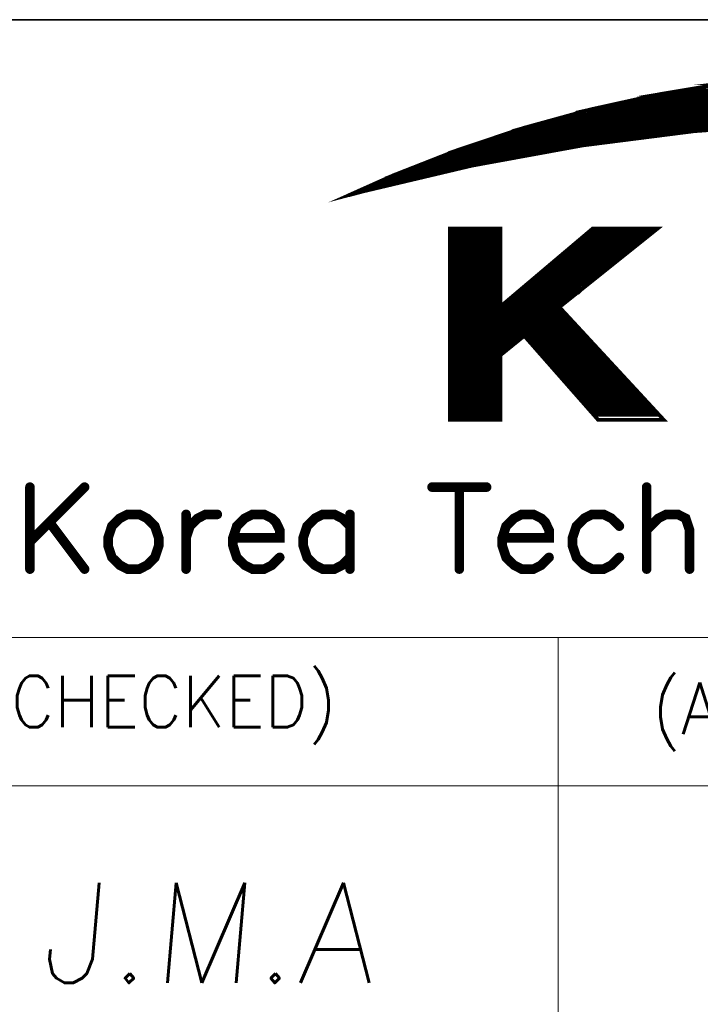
# Model space of a CAD drawing. Header units: millimetres. Extents: x 4497 to 11741, y 5958 to 12619.
# Tile 95 of 256: x 6614 to 6629, y 6507 to 6529. Entities that reach past the tile are written whole.
import ezdxf
from ezdxf.enums import TextEntityAlignment as Align

# ---------------------------------------------------------------- set-up
doc = ezdxf.new("R2010")
doc.units = ezdxf.units.MM
doc.header["$LTSCALE"] = 0.8
doc.layers.get('0').update_dxf_attribs({"linetype": 'CONTINUOUS', "lineweight": 0})
doc.layers.add('2', color=3, linetype='CONTINUOUS', lineweight=0)
doc.styles.get("Standard").update_dxf_attribs({"font": 'romans.shx', "width": 0.8, "oblique": 5, "bigfont": 'whgtxt.shx'})

# ---------------------------------------------------------------- blocks, each defined once
blk = doc.blocks.new('SMOOTH_0$0254')
at = {"const_width": 0.0127}
blk.add_lwpolyline([(-0.00635, 0, 1), (0.00635, 0, 1)], format="xyb", close=True, dxfattribs=at)
blk = doc.blocks.new('SMOOTH_0$064516')
at = {"const_width": 0.0323}
blk.add_lwpolyline([(-0.0161, 0, 1), (0.0161, 0, 1)], format="xyb", close=True, dxfattribs=at)
blk = doc.blocks.new('logo')
at = {"color": 7}
for points, const_width in [([(-3495.641, 5338.044), (-3491.64, 5339.83), (-3485.861, 5342.097), (-3479.97, 5344.064), (-3473.985, 5345.713), (-3467.914, 5347.052), (-3461.791, 5348.074)], 0.338), ([(-3454.81, 5344.51), (-3464.814, 5343.755), (-3474.775, 5342.484), (-3484.65, 5340.681), (-3494.422, 5338.371), (-3495.641, 5338.044)], 0.338), ([(-3470.624, 5346.391), (-3420.251, 5346.391)], 0.338), ([(-3421.603, 5346.729), (-3469.272, 5346.729)], 0.338), ([(-3474.343, 5345.546), (-3416.87, 5345.546)], 0.338), ([(-3418.222, 5345.884), (-3472.483, 5345.884)], 0.338), ([(-3476.202, 5344.954), (-3414.588, 5344.954)], 0.338), ([(-3475.526, 5345.207), (-3415.518, 5345.207)], 0.338), ([(-3478.738, 5344.278), (-3459.298, 5344.278)], 0.338), ([(-3467.75, 5343.602), (-3467.328, 5343.602)], 0.338), ([(-3483.555, 5342.756), (-3473.836, 5342.756)], 0.338), ([(-3482.71, 5343.01), (-3471.976, 5343.01)], 0.338), ([(-3482.034, 5343.264), (-3469.948, 5343.264)], 0.338), ([(-3481.273, 5343.517), (-3467.75, 5343.517)], 0.338), ([(-3473.92, 5342.841), (-3473.159, 5342.841)], 0.338), ([(-3472.061, 5343.095), (-3471.131, 5343.095)], 0.338), ([(-3469.863, 5343.348), (-3469.271, 5343.348)], 0.338), ([(-3486.006, 5341.911), (-3478.738, 5341.911)], 0.338), ([(-3484.823, 5342.249), (-3476.625, 5342.249)], 0.338), ([(-3487.866, 5341.151), (-3483.048, 5341.151)], 0.338), ([(-3487.189, 5341.404), (-3481.611, 5341.404)], 0.338), ([(-3486.682, 5341.658), (-3480.09, 5341.658)], 0.338), ([(-3484.4, 5340.982), (-3483.809, 5340.982)], 0.338), ([(-3483.133, 5341.235), (-3482.541, 5341.235)], 0.338), ([(-3481.611, 5341.489), (-3481.104, 5341.489)], 0.338), ([(-3480.005, 5341.742), (-3479.752, 5341.742)], 0.338), ([(-3492.683, 5338.869), (-3489.049, 5340.559)], 0.338), ([(-3489.387, 5340.474), (-3491.584, 5339.545)], 0.338), ([(-3491.415, 5339.207), (-3488.626, 5340.559)], 0.338), ([(-3490.401, 5339.46), (-3488.204, 5340.559)], 0.338), ([(-3489.133, 5340.052), (-3488.035, 5340.052)], 0.338), ([(-3488.626, 5340.221), (-3487.02, 5340.221)], 0.338), ([(-3488.457, 5340.897), (-3484.485, 5340.897)], 0.338), ([(-3488.373, 5340.474), (-3486.091, 5340.474)], 0.338), ([(-3493.613, 5338.7), (-3491.584, 5339.629)], 0.338), ([(-3486.344, 5335.065), (-3486.344, 5318.162)], 0.338), ([(-3486.091, 5318.077), (-3486.091, 5334.981)], 0.338), ([(-3485.837, 5318.077), (-3485.837, 5334.981)], 0.338), ([(-3485.584, 5318.077), (-3485.584, 5334.981)], 0.338), ([(-3485.33, 5318.077), (-3485.33, 5334.981)], 0.338), ([(-3485.076, 5318.077), (-3485.076, 5334.981)], 0.338), ([(-3484.823, 5318.077), (-3484.823, 5334.981)], 0.338), ([(-3484.569, 5317.993), (-3484.569, 5334.896)], 0.338), ([(-3484.316, 5317.993), (-3484.316, 5334.896)], 0.338), ([(-3484.062, 5318.077), (-3484.062, 5334.981)], 0.338), ([(-3483.893, 5335.065), (-3483.893, 5317.993)], 0.338), ([(-3483.724, 5318.077), (-3483.724, 5334.981)], 0.338), ([(-3483.471, 5318.077), (-3483.471, 5334.981)], 0.338), ([(-3483.217, 5318.077), (-3483.217, 5334.981)], 0.338), ([(-3482.963, 5318.077), (-3482.963, 5334.981)], 0.338), ([(-3482.71, 5318.077), (-3482.71, 5334.981)], 0.338), ([(-3482.456, 5318.077), (-3482.456, 5334.981)], 0.338), ([(-3482.203, 5317.993), (-3482.203, 5334.896)], 0.338), ([(-3475.103, 5333.967), (-3469.61, 5333.967)], 0.338), ([(-3474.681, 5334.22), (-3469.187, 5334.22)], 0.338), ([(-3474.427, 5334.474), (-3468.933, 5334.474)], 0.338), ([(-3474.174, 5334.727), (-3468.494, 5334.727)], 0.338), ([(-3475.948, 5333.206), (-3470.455, 5333.206)], 0.338), ([(-3475.61, 5333.459), (-3470.201, 5333.459)], 0.338), ([(-3475.357, 5333.713), (-3469.863, 5333.713)], 0.338), ([(-3477.216, 5332.192), (-3471.723, 5332.192)], 0.338), ([(-3476.878, 5332.445), (-3471.469, 5332.445)], 0.338), ([(-3476.54, 5332.699), (-3471.215, 5332.699)], 0.338), ([(-3476.287, 5332.952), (-3470.793, 5332.952)], 0.338), ([(-3478.061, 5331.431), (-3472.737, 5331.431)], 0.338), ([(-3477.723, 5331.685), (-3472.399, 5331.685)], 0.338), ([(-3477.47, 5331.938), (-3472.145, 5331.938)], 0.338), ([(-3479.245, 5330.417), (-3474.005, 5330.417)], 0.338), ([(-3478.991, 5330.67), (-3473.666, 5330.67)], 0.338), ([(-3478.653, 5330.924), (-3473.413, 5330.924)], 0.338), ([(-3478.399, 5331.177), (-3473.075, 5331.177)], 0.338), ([(-3480.174, 5329.656), (-3474.934, 5329.656), (-3474.934, 5329.572), (-3474.85, 5329.656)], 0.338), ([(-3479.836, 5329.91), (-3474.681, 5329.91)], 0.338), ([(-3479.498, 5330.163), (-3474.343, 5330.163)], 0.338), ([(-3481.442, 5328.642), (-3476.202, 5328.642)], 0.338), ([(-3481.104, 5328.895), (-3475.948, 5328.895)], 0.338), ([(-3480.766, 5329.149), (-3475.61, 5329.149)], 0.338), ([(-3480.428, 5329.403), (-3475.272, 5329.403)], 0.338), ([(-3482.203, 5327.797), (-3476.709, 5327.797)], 0.338), ([(-3481.696, 5328.388), (-3476.54, 5328.388)], 0.338), ([(-3482.372, 5327.374), (-3476.287, 5327.374)], 0.338), ([(-3482.372, 5327.036), (-3476.117, 5327.036)], 0.338), ([(-3482.287, 5326.867), (-3475.864, 5326.867)], 0.338), ([(-3482.203, 5327.543), (-3476.456, 5327.543)], 0.338), ([(-3482.203, 5327.205), (-3476.117, 5327.205)], 0.338), ([(-3475.441, 5326.36), (-3482.372, 5326.36)], 0.338), ([(-3482.372, 5326.191), (-3475.272, 5326.191)], 0.338), ([(-3482.287, 5326.529), (-3475.526, 5326.529)], 0.338), ([(-3482.456, 5325.261), (-3480.428, 5325.261)], 0.338), ([(-3482.287, 5325.937), (-3475.019, 5325.937)], 0.338), ([(-3482.287, 5325.092), (-3480.681, 5325.092)], 0.338), ([(-3482.203, 5325.684), (-3474.765, 5325.684)], 0.338), ([(-3479.667, 5325.261), (-3474.427, 5325.261)], 0.338), ([(-3482.372, 5324.247), (-3481.527, 5324.247)], 0.338), ([(-3482.287, 5324.923), (-3480.851, 5324.923)], 0.338), ([(-3482.287, 5324.5), (-3481.273, 5324.5)], 0.338), ([(-3482.203, 5324.754), (-3481.02, 5324.754)], 0.338), ([(-3479.498, 5325.008), (-3474.174, 5325.008)], 0.338), ([(-3479.16, 5324.754), (-3473.92, 5324.754)], 0.338), ([(-3478.991, 5324.5), (-3473.666, 5324.5)], 0.338), ([(-3478.738, 5324.247), (-3473.497, 5324.247)], 0.338), ([(-3482.372, 5324.078), (-3481.865, 5324.078)], 0.338), ([(-3478.569, 5323.993), (-3473.244, 5323.993)], 0.338), ([(-3478.399, 5323.74), (-3472.99, 5323.74)], 0.338), ([(-3478.146, 5323.486), (-3472.737, 5323.486)], 0.338), ([(-3477.892, 5323.233), (-3472.483, 5323.233)], 0.338), ([(-3477.723, 5322.979), (-3472.314, 5322.979)], 0.338), ([(-3477.47, 5322.726), (-3472.061, 5322.726)], 0.338), ([(-3477.216, 5322.472), (-3471.807, 5322.472)], 0.338), ([(-3476.963, 5322.218), (-3471.638, 5322.218)], 0.338), ([(-3476.794, 5321.965), (-3471.384, 5321.965)], 0.338), ([(-3476.54, 5321.711), (-3471.131, 5321.711)], 0.338), ([(-3476.371, 5321.458), (-3470.877, 5321.458)], 0.338), ([(-3476.117, 5321.204), (-3470.624, 5321.204)], 0.338), ([(-3475.864, 5320.951), (-3470.37, 5320.951)], 0.338), ([(-3475.695, 5320.697), (-3470.201, 5320.697)], 0.338), ([(-3475.441, 5320.444), (-3469.948, 5320.444)], 0.338), ([(-3475.188, 5320.19), (-3469.694, 5320.19)], 0.338), ([(-3475.019, 5319.936), (-3469.525, 5319.936)], 0.338), ([(-3474.85, 5319.683), (-3469.271, 5319.683)], 0.338), ([(-3474.596, 5319.429), (-3469.018, 5319.429)], 0.338), ([(-3474.258, 5319.176), (-3468.764, 5319.176)], 0.338), ([(-3474.089, 5318.922), (-3468.511, 5318.922)], 0.338), ([(-3473.92, 5318.669), (-3468.257, 5318.669)], 0.338), ([(-3473.666, 5318.415), (-3468.004, 5318.415)], 0.338), ([(-3519.273, 5311.965), (-3524.159, 5307.079)], 0.859), ([(-3524.159, 5311.965), (-3524.159, 5304.641)], 0.859), ([(-3488.222, 5311.965), (-3483.345, 5311.965)], 0.859), ([(-3485.783, 5311.965), (-3485.783, 5304.641)], 0.859), ([(-3469.038, 5311.965), (-3469.038, 5304.641)], 0.859), ([(-3515.434, 5309.527), (-3516.13, 5309.175), (-3516.834, 5308.479), (-3517.178, 5307.431), (-3517.178, 5306.736), (-3516.834, 5305.688), (-3516.13, 5304.993), (-3515.434, 5304.641), (-3514.387, 5304.641), (-3513.691, 5304.993), (-3512.996, 5305.688), (-3512.644, 5306.736), (-3512.644, 5307.431), (-3512.996, 5308.479), (-3513.691, 5309.175), (-3514.387, 5309.527), (-3515.434, 5309.527)], 0.859), ([(-3510.205, 5307.431), (-3509.853, 5308.479), (-3509.157, 5309.175), (-3508.462, 5309.527), (-3507.414, 5309.527)], 0.859), ([(-3510.205, 5309.527), (-3510.205, 5304.641)], 0.859), ([(-3506.014, 5307.431), (-3501.833, 5307.431), (-3501.833, 5308.127), (-3502.176, 5308.823), (-3502.528, 5309.175), (-3503.224, 5309.527), (-3504.271, 5309.527), (-3504.967, 5309.175), (-3505.671, 5308.479), (-3506.014, 5307.431), (-3506.014, 5306.736), (-3505.671, 5305.688), (-3504.967, 5304.993), (-3504.271, 5304.641), (-3503.224, 5304.641), (-3502.528, 5304.993), (-3501.833, 5305.688)], 0.859), ([(-3495.555, 5308.479), (-3496.251, 5309.175), (-3496.946, 5309.527), (-3497.994, 5309.527), (-3498.69, 5309.175), (-3499.385, 5308.479), (-3499.737, 5307.431), (-3499.737, 5306.736), (-3499.385, 5305.688), (-3498.69, 5304.993), (-3497.994, 5304.641), (-3496.946, 5304.641), (-3496.251, 5304.993), (-3495.555, 5305.688)], 0.859), ([(-3495.555, 5309.527), (-3495.555, 5304.641)], 0.859), ([(-3481.945, 5307.431), (-3477.763, 5307.431), (-3477.763, 5308.127), (-3478.106, 5308.823), (-3478.459, 5309.175), (-3479.154, 5309.527), (-3480.202, 5309.527), (-3480.897, 5309.175), (-3481.601, 5308.479), (-3481.945, 5307.431), (-3481.945, 5306.736), (-3481.601, 5305.688), (-3480.897, 5304.993), (-3480.202, 5304.641), (-3479.154, 5304.641), (-3478.459, 5304.993), (-3477.763, 5305.688)], 0.859), ([(-3471.477, 5308.479), (-3472.181, 5309.175), (-3472.877, 5309.527), (-3473.925, 5309.527), (-3474.62, 5309.175), (-3475.316, 5308.479), (-3475.668, 5307.431), (-3475.668, 5306.736), (-3475.316, 5305.688), (-3474.62, 5304.993), (-3473.925, 5304.641), (-3472.877, 5304.641), (-3472.181, 5304.993), (-3471.477, 5305.688)], 0.859), ([(-3469.038, 5308.127), (-3467.991, 5309.175), (-3467.295, 5309.527), (-3466.248, 5309.527), (-3465.552, 5309.175), (-3465.2, 5308.127), (-3465.2, 5304.641)], 0.859), ([(-3522.416, 5308.823), (-3519.273, 5304.641)], 0.859)]:
    blk.add_lwpolyline(points, dxfattribs=dict(at, const_width=const_width))
at = {"color": 7, "const_width": 0.338}
for points in [[(-3465.91, 5347.379), (-3461.851, 5348.057), (-3429.228, 5348.057), (-3424.695, 5347.379)], [(-3461.782, 5348.065), (-3459.73, 5348.297), (-3430.835, 5348.297), (-3429.285, 5348.065)], [(-3467.914, 5347.044), (-3465.91, 5347.379), (-3424.695, 5347.379), (-3423.06, 5347.044)], [(-3472.036, 5346.133), (-3467.922, 5347.044), (-3423.06, 5347.044), (-3418.615, 5346.133)], [(-3477.436, 5344.751), (-3473.976, 5345.704), (-3416.958, 5345.704), (-3413.297, 5344.751)], [(-3473.976, 5345.704), (-3472.036, 5346.133), (-3418.607, 5346.133), (-3416.958, 5345.704)], [(-3479.961, 5344.055), (-3478.278, 5344.519), (-3454.81, 5344.519), (-3460.948, 5344.055)], [(-3478.278, 5344.519), (-3477.436, 5344.751), (-3444.78, 5344.751), (-3454.81, 5344.519)], [(-3484.645, 5342.492), (-3480.843, 5343.763), (-3464.822, 5343.763), (-3474.775, 5342.493)], [(-3480.843, 5343.763), (-3480.817, 5343.772), (-3464.814, 5343.772), (-3464.822, 5343.763)], [(-3480.818, 5343.772), (-3479.97, 5344.055), (-3460.949, 5344.055), (-3464.7, 5343.772)], [(-3464.814, 5343.763), (-3464.814, 5343.772), (-3464.7, 5343.772), (-3464.814, 5343.763)], [(-3489.423, 5340.689), (-3485.861, 5342.089), (-3476.985, 5342.089), (-3484.65, 5340.689)], [(-3485.852, 5342.089), (-3484.645, 5342.492), (-3474.775, 5342.492), (-3476.985, 5342.089)], [(-3491.631, 5339.822), (-3489.423, 5340.689), (-3484.658, 5340.689), (-3488.321, 5339.822)], [(-3494.873, 5338.379), (-3491.631, 5339.822), (-3488.321, 5339.822), (-3494.413, 5338.379)], [(-3495.53, 5338.087), (-3494.422, 5338.379), (-3494.873, 5338.379), (-3495.53, 5338.087)], [(-3486.616, 5328.092), (-3486.616, 5335.065), (-3482.108, 5335.065), (-3482.108, 5328.092)], [(-3482.108, 5328.092), (-3473.856, 5335.065), (-3468.051, 5335.065), (-3476.771, 5328.092)], [(-3486.616, 5328.04), (-3486.616, 5328.092), (-3476.771, 5328.092), (-3476.836, 5328.04)], [(-3486.616, 5325.473), (-3486.616, 5328.04), (-3476.836, 5328.04), (-3474.458, 5325.473)], [(-3486.616, 5323.747), (-3486.616, 5325.473), (-3479.978, 5325.473), (-3482.108, 5323.747)], [(-3473.375, 5317.968), (-3479.978, 5325.473), (-3474.458, 5325.473), (-3467.51, 5317.968)], [(-3486.616, 5317.968), (-3486.616, 5323.747), (-3482.108, 5323.747), (-3482.108, 5317.968)]]:
    blk.add_lwpolyline(points, close=True, dxfattribs=at)
at = {"color": 7, "xscale": 13.31, "yscale": 13.31, "zscale": 13.31}
for name, p in [('SMOOTH_0$0254', (-3465.91, 5347.379)), ('SMOOTH_0$0254', (-3465.91, 5347.379)), ('SMOOTH_0$0254', (-3470.624, 5346.391)), ('SMOOTH_0$0254', (-3469.272, 5346.729)), ('SMOOTH_0$0254', (-3467.922, 5347.044)), ('SMOOTH_0$0254', (-3467.914, 5347.052)), ('SMOOTH_0$0254', (-3467.914, 5347.044)), ('SMOOTH_0$0254', (-3474.343, 5345.546)), ('SMOOTH_0$0254', (-3473.985, 5345.713)), ('SMOOTH_0$0254', (-3473.976, 5345.704)), ('SMOOTH_0$0254', (-3473.976, 5345.704)), ('SMOOTH_0$0254', (-3472.483, 5345.884)), ('SMOOTH_0$0254', (-3472.036, 5346.133)), ('SMOOTH_0$0254', (-3472.036, 5346.133)), ('SMOOTH_0$0254', (-3478.278, 5344.519)), ('SMOOTH_0$0254', (-3478.278, 5344.519)), ('SMOOTH_0$0254', (-3477.436, 5344.751)), ('SMOOTH_0$0254', (-3477.436, 5344.751)), ('SMOOTH_0$0254', (-3476.202, 5344.954)), ('SMOOTH_0$0254', (-3475.526, 5345.207)), ('SMOOTH_0$0254', (-3480.843, 5343.763)), ('SMOOTH_0$0254', (-3480.843, 5343.763)), ('SMOOTH_0$0254', (-3480.818, 5343.772)), ('SMOOTH_0$0254', (-3480.817, 5343.772)), ('SMOOTH_0$0254', (-3479.97, 5344.064)), ('SMOOTH_0$0254', (-3479.97, 5344.055)), ('SMOOTH_0$0254', (-3479.961, 5344.055)), ('SMOOTH_0$0254', (-3478.738, 5344.278)), ('SMOOTH_0$0254', (-3467.75, 5343.602)), ('SMOOTH_0$0254', (-3467.328, 5343.602)), ('SMOOTH_0$0254', (-3464.822, 5343.763)), ('SMOOTH_0$0254', (-3464.822, 5343.763)), ('SMOOTH_0$0254', (-3464.814, 5343.772)), ('SMOOTH_0$0254', (-3464.814, 5343.772)), ('SMOOTH_0$0254', (-3464.814, 5343.763)), ('SMOOTH_0$0254', (-3464.814, 5343.763)), ('SMOOTH_0$0254', (-3464.814, 5343.755)), ('SMOOTH_0$0254', (-3464.7, 5343.772)), ('SMOOTH_0$0254', (-3464.7, 5343.772)), ('SMOOTH_0$0254', (-3483.555, 5342.756)), ('SMOOTH_0$0254', (-3482.71, 5343.01)), ('SMOOTH_0$0254', (-3482.034, 5343.264)), ('SMOOTH_0$0254', (-3481.273, 5343.517)), ('SMOOTH_0$0254', (-3473.92, 5342.841)), ('SMOOTH_0$0254', (-3473.836, 5342.756)), ('SMOOTH_0$0254', (-3473.159, 5342.841)), ('SMOOTH_0$0254', (-3472.061, 5343.095)), ('SMOOTH_0$0254', (-3471.976, 5343.01)), ('SMOOTH_0$0254', (-3471.131, 5343.095)), ('SMOOTH_0$0254', (-3469.948, 5343.264)), ('SMOOTH_0$0254', (-3469.863, 5343.348)), ('SMOOTH_0$0254', (-3469.271, 5343.348)), ('SMOOTH_0$0254', (-3467.75, 5343.517)), ('SMOOTH_0$0254', (-3486.006, 5341.911)), ('SMOOTH_0$0254', (-3485.861, 5342.097)), ('SMOOTH_0$0254', (-3485.861, 5342.089)), ('SMOOTH_0$0254', (-3485.852, 5342.089)), ('SMOOTH_0$0254', (-3484.823, 5342.249)), ('SMOOTH_0$0254', (-3484.645, 5342.492)), ('SMOOTH_0$0254', (-3484.645, 5342.492)), ('SMOOTH_0$0254', (-3478.738, 5341.911)), ('SMOOTH_0$0254', (-3476.985, 5342.089)), ('SMOOTH_0$0254', (-3476.985, 5342.089)), ('SMOOTH_0$0254', (-3476.625, 5342.249)), ('SMOOTH_0$0254', (-3474.775, 5342.493)), ('SMOOTH_0$0254', (-3474.775, 5342.492)), ('SMOOTH_0$0254', (-3474.775, 5342.484)), ('SMOOTH_0$0254', (-3487.866, 5341.151)), ('SMOOTH_0$0254', (-3487.189, 5341.404)), ('SMOOTH_0$0254', (-3486.682, 5341.658)), ('SMOOTH_0$0254', (-3484.4, 5340.982)), ('SMOOTH_0$0254', (-3483.809, 5340.982)), ('SMOOTH_0$0254', (-3483.133, 5341.235)), ('SMOOTH_0$0254', (-3483.048, 5341.151)), ('SMOOTH_0$0254', (-3482.541, 5341.235)), ('SMOOTH_0$0254', (-3481.611, 5341.489)), ('SMOOTH_0$0254', (-3481.611, 5341.404)), ('SMOOTH_0$0254', (-3481.104, 5341.489)), ('SMOOTH_0$0254', (-3480.09, 5341.658)), ('SMOOTH_0$0254', (-3480.005, 5341.742)), ('SMOOTH_0$0254', (-3479.752, 5341.742)), ('SMOOTH_0$0254', (-3489.423, 5340.689)), ('SMOOTH_0$0254', (-3489.423, 5340.689)), ('SMOOTH_0$0254', (-3489.387, 5340.474)), ('SMOOTH_0$0254', (-3489.133, 5340.052)), ('SMOOTH_0$0254', (-3489.049, 5340.559)), ('SMOOTH_0$0254', (-3488.626, 5340.559)), ('SMOOTH_0$0254', (-3488.626, 5340.221)), ('SMOOTH_0$0254', (-3488.457, 5340.897)), ('SMOOTH_0$0254', (-3488.373, 5340.474)), ('SMOOTH_0$0254', (-3488.204, 5340.559)), ('SMOOTH_0$0254', (-3488.035, 5340.052)), ('SMOOTH_0$0254', (-3487.02, 5340.221)), ('SMOOTH_0$0254', (-3486.091, 5340.474)), ('SMOOTH_0$0254', (-3484.658, 5340.689)), ('SMOOTH_0$0254', (-3484.65, 5340.689)), ('SMOOTH_0$0254', (-3484.65, 5340.681)), ('SMOOTH_0$0254', (-3484.485, 5340.897)), ('SMOOTH_0$0254', (-3491.64, 5339.83)), ('SMOOTH_0$0254', (-3491.631, 5339.822)), ('SMOOTH_0$0254', (-3491.631, 5339.822)), ('SMOOTH_0$0254', (-3491.584, 5339.629)), ('SMOOTH_0$0254', (-3491.584, 5339.545)), ('SMOOTH_0$0254', (-3491.415, 5339.207)), ('SMOOTH_0$0254', (-3490.401, 5339.46)), ('SMOOTH_0$0254', (-3488.321, 5339.822)), ('SMOOTH_0$0254', (-3488.321, 5339.822)), ('SMOOTH_0$0254', (-3494.873, 5338.379)), ('SMOOTH_0$0254', (-3494.873, 5338.379)), ('SMOOTH_0$0254', (-3494.422, 5338.379)), ('SMOOTH_0$0254', (-3494.422, 5338.371)), ('SMOOTH_0$0254', (-3494.413, 5338.379)), ('SMOOTH_0$0254', (-3493.613, 5338.7)), ('SMOOTH_0$0254', (-3492.683, 5338.869)), ('SMOOTH_0$0254', (-3495.641, 5338.044)), ('SMOOTH_0$0254', (-3495.641, 5338.044)), ('SMOOTH_0$0254', (-3495.53, 5338.087)), ('SMOOTH_0$0254', (-3495.53, 5338.087)), ('SMOOTH_0$0254', (-3486.616, 5335.065)), ('SMOOTH_0$0254', (-3486.344, 5335.065)), ('SMOOTH_0$0254', (-3486.091, 5334.981)), ('SMOOTH_0$0254', (-3485.837, 5334.981)), ('SMOOTH_0$0254', (-3485.584, 5334.981)), ('SMOOTH_0$0254', (-3485.33, 5334.981)), ('SMOOTH_0$0254', (-3485.076, 5334.981)), ('SMOOTH_0$0254', (-3484.823, 5334.981)), ('SMOOTH_0$0254', (-3484.569, 5334.896)), ('SMOOTH_0$0254', (-3484.316, 5334.896)), ('SMOOTH_0$0254', (-3484.062, 5334.981)), ('SMOOTH_0$0254', (-3483.893, 5335.065)), ('SMOOTH_0$0254', (-3483.724, 5334.981)), ('SMOOTH_0$0254', (-3483.471, 5334.981)), ('SMOOTH_0$0254', (-3483.217, 5334.981)), ('SMOOTH_0$0254', (-3482.963, 5334.981)), ('SMOOTH_0$0254', (-3482.71, 5334.981)), ('SMOOTH_0$0254', (-3482.456, 5334.981)), ('SMOOTH_0$0254', (-3482.203, 5334.896)), ('SMOOTH_0$0254', (-3482.108, 5335.065)), ('SMOOTH_0$0254', (-3473.856, 5335.065)), ('SMOOTH_0$0254', (-3468.051, 5335.065)), ('SMOOTH_0$0254', (-3475.103, 5333.967)), ('SMOOTH_0$0254', (-3474.681, 5334.22)), ('SMOOTH_0$0254', (-3474.427, 5334.474)), ('SMOOTH_0$0254', (-3474.174, 5334.727)), ('SMOOTH_0$0254', (-3469.61, 5333.967)), ('SMOOTH_0$0254', (-3469.187, 5334.22)), ('SMOOTH_0$0254', (-3468.933, 5334.474)), ('SMOOTH_0$0254', (-3468.494, 5334.727)), ('SMOOTH_0$0254', (-3475.948, 5333.206)), ('SMOOTH_0$0254', (-3475.61, 5333.459)), ('SMOOTH_0$0254', (-3475.357, 5333.713)), ('SMOOTH_0$0254', (-3470.455, 5333.206)), ('SMOOTH_0$0254', (-3470.201, 5333.459)), ('SMOOTH_0$0254', (-3469.863, 5333.713)), ('SMOOTH_0$0254', (-3477.216, 5332.192)), ('SMOOTH_0$0254', (-3476.878, 5332.445)), ('SMOOTH_0$0254', (-3476.54, 5332.699)), ('SMOOTH_0$0254', (-3476.287, 5332.952)), ('SMOOTH_0$0254', (-3471.723, 5332.192)), ('SMOOTH_0$0254', (-3471.469, 5332.445)), ('SMOOTH_0$0254', (-3471.215, 5332.699)), ('SMOOTH_0$0254', (-3470.793, 5332.952)), ('SMOOTH_0$0254', (-3478.061, 5331.431)), ('SMOOTH_0$0254', (-3477.723, 5331.685)), ('SMOOTH_0$0254', (-3477.47, 5331.938)), ('SMOOTH_0$0254', (-3472.737, 5331.431)), ('SMOOTH_0$0254', (-3472.399, 5331.685)), ('SMOOTH_0$0254', (-3472.145, 5331.938)), ('SMOOTH_0$0254', (-3479.245, 5330.417)), ('SMOOTH_0$0254', (-3478.991, 5330.67)), ('SMOOTH_0$0254', (-3478.653, 5330.924)), ('SMOOTH_0$0254', (-3478.399, 5331.177)), ('SMOOTH_0$0254', (-3474.005, 5330.417)), ('SMOOTH_0$0254', (-3473.666, 5330.67)), ('SMOOTH_0$0254', (-3473.413, 5330.924)), ('SMOOTH_0$0254', (-3473.075, 5331.177)), ('SMOOTH_0$0254', (-3480.174, 5329.656)), ('SMOOTH_0$0254', (-3479.836, 5329.91)), ('SMOOTH_0$0254', (-3479.498, 5330.163)), ('SMOOTH_0$0254', (-3474.934, 5329.656)), ('SMOOTH_0$0254', (-3474.934, 5329.572)), ('SMOOTH_0$0254', (-3474.85, 5329.656)), ('SMOOTH_0$0254', (-3474.681, 5329.91)), ('SMOOTH_0$0254', (-3474.343, 5330.163)), ('SMOOTH_0$0254', (-3481.442, 5328.642)), ('SMOOTH_0$0254', (-3481.104, 5328.895)), ('SMOOTH_0$0254', (-3480.766, 5329.149)), ('SMOOTH_0$0254', (-3480.428, 5329.403)), ('SMOOTH_0$0254', (-3476.202, 5328.642)), ('SMOOTH_0$0254', (-3475.948, 5328.895)), ('SMOOTH_0$0254', (-3475.61, 5329.149)), ('SMOOTH_0$0254', (-3475.272, 5329.403)), ('SMOOTH_0$0254', (-3486.616, 5328.092)), ('SMOOTH_0$0254', (-3486.616, 5328.092)), ('SMOOTH_0$0254', (-3486.616, 5328.04)), ('SMOOTH_0$0254', (-3486.616, 5328.04)), ('SMOOTH_0$0254', (-3482.203, 5327.797)), ('SMOOTH_0$0254', (-3482.108, 5328.092)), ('SMOOTH_0$0254', (-3482.108, 5328.092)), ('SMOOTH_0$0254', (-3481.696, 5328.388)), ('SMOOTH_0$0254', (-3476.836, 5328.04)), ('SMOOTH_0$0254', (-3476.836, 5328.04)), ('SMOOTH_0$0254', (-3476.771, 5328.092)), ('SMOOTH_0$0254', (-3476.771, 5328.092)), ('SMOOTH_0$0254', (-3476.709, 5327.797)), ('SMOOTH_0$0254', (-3476.54, 5328.388)), ('SMOOTH_0$0254', (-3482.372, 5327.374)), ('SMOOTH_0$0254', (-3482.372, 5327.036)), ('SMOOTH_0$0254', (-3482.287, 5326.867)), ('SMOOTH_0$0254', (-3482.203, 5327.543)), ('SMOOTH_0$0254', (-3482.203, 5327.205)), ('SMOOTH_0$0254', (-3476.456, 5327.543)), ('SMOOTH_0$0254', (-3476.287, 5327.374)), ('SMOOTH_0$0254', (-3476.117, 5327.205)), ('SMOOTH_0$0254', (-3476.117, 5327.036)), ('SMOOTH_0$0254', (-3475.864, 5326.867)), ('SMOOTH_0$0254', (-3482.372, 5326.36)), ('SMOOTH_0$0254', (-3482.372, 5326.191)), ('SMOOTH_0$0254', (-3482.287, 5326.529)), ('SMOOTH_0$0254', (-3475.526, 5326.529)), ('SMOOTH_0$0254', (-3475.441, 5326.36)), ('SMOOTH_0$0254', (-3475.272, 5326.191)), ('SMOOTH_0$0254', (-3486.616, 5325.473)), ('SMOOTH_0$0254', (-3486.616, 5325.473)), ('SMOOTH_0$0254', (-3482.456, 5325.261)), ('SMOOTH_0$0254', (-3482.287, 5325.937)), ('SMOOTH_0$0254', (-3482.287, 5325.092)), ('SMOOTH_0$0254', (-3482.203, 5325.684)), ('SMOOTH_0$0254', (-3480.681, 5325.092)), ('SMOOTH_0$0254', (-3480.428, 5325.261)), ('SMOOTH_0$0254', (-3479.978, 5325.473)), ('SMOOTH_0$0254', (-3479.978, 5325.473)), ('SMOOTH_0$0254', (-3479.667, 5325.261)), ('SMOOTH_0$0254', (-3475.019, 5325.937)), ('SMOOTH_0$0254', (-3474.765, 5325.684)), ('SMOOTH_0$0254', (-3474.458, 5325.473)), ('SMOOTH_0$0254', (-3474.458, 5325.473)), ('SMOOTH_0$0254', (-3474.427, 5325.261)), ('SMOOTH_0$0254', (-3482.372, 5324.247)), ('SMOOTH_0$0254', (-3482.287, 5324.923)), ('SMOOTH_0$0254', (-3482.287, 5324.5)), ('SMOOTH_0$0254', (-3482.203, 5324.754)), ('SMOOTH_0$0254', (-3481.527, 5324.247)), ('SMOOTH_0$0254', (-3481.273, 5324.5)), ('SMOOTH_0$0254', (-3481.02, 5324.754)), ('SMOOTH_0$0254', (-3480.851, 5324.923)), ('SMOOTH_0$0254', (-3479.498, 5325.008)), ('SMOOTH_0$0254', (-3479.16, 5324.754)), ('SMOOTH_0$0254', (-3478.991, 5324.5)), ('SMOOTH_0$0254', (-3478.738, 5324.247)), ('SMOOTH_0$0254', (-3474.174, 5325.008)), ('SMOOTH_0$0254', (-3473.92, 5324.754)), ('SMOOTH_0$0254', (-3473.666, 5324.5)), ('SMOOTH_0$0254', (-3473.497, 5324.247)), ('SMOOTH_0$0254', (-3486.616, 5323.747)), ('SMOOTH_0$0254', (-3486.616, 5323.747)), ('SMOOTH_0$0254', (-3482.372, 5324.078)), ('SMOOTH_0$0254', (-3482.108, 5323.747)), ('SMOOTH_0$0254', (-3482.108, 5323.747)), ('SMOOTH_0$0254', (-3481.865, 5324.078)), ('SMOOTH_0$0254', (-3478.569, 5323.993)), ('SMOOTH_0$0254', (-3478.399, 5323.74)), ('SMOOTH_0$0254', (-3478.146, 5323.486)), ('SMOOTH_0$0254', (-3473.244, 5323.993)), ('SMOOTH_0$0254', (-3472.99, 5323.74)), ('SMOOTH_0$0254', (-3472.737, 5323.486)), ('SMOOTH_0$0254', (-3477.892, 5323.233)), ('SMOOTH_0$0254', (-3477.723, 5322.979)), ('SMOOTH_0$0254', (-3477.47, 5322.726)), ('SMOOTH_0$0254', (-3477.216, 5322.472)), ('SMOOTH_0$0254', (-3472.483, 5323.233)), ('SMOOTH_0$0254', (-3472.314, 5322.979)), ('SMOOTH_0$0254', (-3472.061, 5322.726)), ('SMOOTH_0$0254', (-3471.807, 5322.472)), ('SMOOTH_0$0254', (-3476.963, 5322.218)), ('SMOOTH_0$0254', (-3476.794, 5321.965)), ('SMOOTH_0$0254', (-3476.54, 5321.711)), ('SMOOTH_0$0254', (-3471.638, 5322.218)), ('SMOOTH_0$0254', (-3471.384, 5321.965)), ('SMOOTH_0$0254', (-3471.131, 5321.711)), ('SMOOTH_0$0254', (-3476.371, 5321.458)), ('SMOOTH_0$0254', (-3476.117, 5321.204)), ('SMOOTH_0$0254', (-3475.864, 5320.951)), ('SMOOTH_0$0254', (-3475.695, 5320.697)), ('SMOOTH_0$0254', (-3470.877, 5321.458)), ('SMOOTH_0$0254', (-3470.624, 5321.204)), ('SMOOTH_0$0254', (-3470.37, 5320.951)), ('SMOOTH_0$0254', (-3470.201, 5320.697)), ('SMOOTH_0$0254', (-3475.441, 5320.444)), ('SMOOTH_0$0254', (-3475.188, 5320.19)), ('SMOOTH_0$0254', (-3475.019, 5319.936)), ('SMOOTH_0$0254', (-3469.948, 5320.444)), ('SMOOTH_0$0254', (-3469.694, 5320.19)), ('SMOOTH_0$0254', (-3469.525, 5319.936)), ('SMOOTH_0$0254', (-3474.85, 5319.683)), ('SMOOTH_0$0254', (-3474.596, 5319.429)), ('SMOOTH_0$0254', (-3474.258, 5319.176)), ('SMOOTH_0$0254', (-3474.089, 5318.922)), ('SMOOTH_0$0254', (-3469.271, 5319.683)), ('SMOOTH_0$0254', (-3469.018, 5319.429)), ('SMOOTH_0$0254', (-3468.764, 5319.176)), ('SMOOTH_0$0254', (-3468.511, 5318.922)), ('SMOOTH_0$0254', (-3486.344, 5318.162)), ('SMOOTH_0$0254', (-3486.091, 5318.077)), ('SMOOTH_0$0254', (-3485.837, 5318.077)), ('SMOOTH_0$0254', (-3485.584, 5318.077)), ('SMOOTH_0$0254', (-3485.33, 5318.077)), ('SMOOTH_0$0254', (-3485.076, 5318.077)), ('SMOOTH_0$0254', (-3484.823, 5318.077)), ('SMOOTH_0$0254', (-3484.062, 5318.077)), ('SMOOTH_0$0254', (-3483.724, 5318.077)), ('SMOOTH_0$0254', (-3483.471, 5318.077)), ('SMOOTH_0$0254', (-3483.217, 5318.077)), ('SMOOTH_0$0254', (-3482.963, 5318.077)), ('SMOOTH_0$0254', (-3482.71, 5318.077)), ('SMOOTH_0$0254', (-3482.456, 5318.077)), ('SMOOTH_0$0254', (-3473.92, 5318.669)), ('SMOOTH_0$0254', (-3473.666, 5318.415)), ('SMOOTH_0$0254', (-3468.257, 5318.669)), ('SMOOTH_0$0254', (-3468.004, 5318.415)), ('SMOOTH_0$0254', (-3486.616, 5317.968)), ('SMOOTH_0$0254', (-3484.569, 5317.993)), ('SMOOTH_0$0254', (-3484.316, 5317.993)), ('SMOOTH_0$0254', (-3483.893, 5317.993)), ('SMOOTH_0$0254', (-3482.203, 5317.993)), ('SMOOTH_0$0254', (-3482.108, 5317.968)), ('SMOOTH_0$0254', (-3473.375, 5317.968)), ('SMOOTH_0$0254', (-3467.51, 5317.968)), ('SMOOTH_0$064516', (-3524.159, 5311.965)), ('SMOOTH_0$064516', (-3519.273, 5311.965)), ('SMOOTH_0$064516', (-3488.222, 5311.965)), ('SMOOTH_0$064516', (-3485.783, 5311.965)), ('SMOOTH_0$064516', (-3483.345, 5311.965)), ('SMOOTH_0$064516', (-3469.038, 5311.965)), ('SMOOTH_0$064516', (-3516.13, 5309.175)), ('SMOOTH_0$064516', (-3515.434, 5309.527)), ('SMOOTH_0$064516', (-3515.434, 5309.527)), ('SMOOTH_0$064516', (-3514.387, 5309.527)), ('SMOOTH_0$064516', (-3513.691, 5309.175)), ('SMOOTH_0$064516', (-3510.205, 5309.527)), ('SMOOTH_0$064516', (-3509.157, 5309.175)), ('SMOOTH_0$064516', (-3508.462, 5309.527)), ('SMOOTH_0$064516', (-3507.414, 5309.527)), ('SMOOTH_0$064516', (-3504.967, 5309.175)), ('SMOOTH_0$064516', (-3504.271, 5309.527)), ('SMOOTH_0$064516', (-3503.224, 5309.527)), ('SMOOTH_0$064516', (-3502.528, 5309.175)), ('SMOOTH_0$064516', (-3498.69, 5309.175)), ('SMOOTH_0$064516', (-3497.994, 5309.527)), ('SMOOTH_0$064516', (-3496.946, 5309.527)), ('SMOOTH_0$064516', (-3496.251, 5309.175)), ('SMOOTH_0$064516', (-3495.555, 5309.527)), ('SMOOTH_0$064516', (-3480.897, 5309.175)), ('SMOOTH_0$064516', (-3480.202, 5309.527)), ('SMOOTH_0$064516', (-3479.154, 5309.527)), ('SMOOTH_0$064516', (-3478.459, 5309.175)), ('SMOOTH_0$064516', (-3474.62, 5309.175)), ('SMOOTH_0$064516', (-3473.925, 5309.527)), ('SMOOTH_0$064516', (-3472.877, 5309.527)), ('SMOOTH_0$064516', (-3472.181, 5309.175)), ('SMOOTH_0$064516', (-3467.991, 5309.175)), ('SMOOTH_0$064516', (-3467.295, 5309.527)), ('SMOOTH_0$064516', (-3466.248, 5309.527)), ('SMOOTH_0$064516', (-3465.552, 5309.175)), ('SMOOTH_0$064516', (-3522.416, 5308.823)), ('SMOOTH_0$064516', (-3516.834, 5308.479)), ('SMOOTH_0$064516', (-3512.996, 5308.479)), ('SMOOTH_0$064516', (-3509.853, 5308.479)), ('SMOOTH_0$064516', (-3505.671, 5308.479)), ('SMOOTH_0$064516', (-3502.176, 5308.823)), ('SMOOTH_0$064516', (-3501.833, 5308.127)), ('SMOOTH_0$064516', (-3499.385, 5308.479)), ('SMOOTH_0$064516', (-3495.555, 5308.479)), ('SMOOTH_0$064516', (-3481.601, 5308.479)), ('SMOOTH_0$064516', (-3478.106, 5308.823)), ('SMOOTH_0$064516', (-3477.763, 5308.127)), ('SMOOTH_0$064516', (-3475.316, 5308.479)), ('SMOOTH_0$064516', (-3471.477, 5308.479)), ('SMOOTH_0$064516', (-3469.038, 5308.127)), ('SMOOTH_0$064516', (-3465.2, 5308.127)), ('SMOOTH_0$064516', (-3517.178, 5307.431)), ('SMOOTH_0$064516', (-3512.644, 5307.431)), ('SMOOTH_0$064516', (-3510.205, 5307.431)), ('SMOOTH_0$064516', (-3506.014, 5307.431)), ('SMOOTH_0$064516', (-3506.014, 5307.431)), ('SMOOTH_0$064516', (-3501.833, 5307.431)), ('SMOOTH_0$064516', (-3499.737, 5307.431)), ('SMOOTH_0$064516', (-3481.945, 5307.431)), ('SMOOTH_0$064516', (-3481.945, 5307.431)), ('SMOOTH_0$064516', (-3477.763, 5307.431)), ('SMOOTH_0$064516', (-3475.668, 5307.431)), ('SMOOTH_0$064516', (-3524.159, 5307.079)), ('SMOOTH_0$064516', (-3517.178, 5306.736)), ('SMOOTH_0$064516', (-3512.644, 5306.736)), ('SMOOTH_0$064516', (-3506.014, 5306.736)), ('SMOOTH_0$064516', (-3499.737, 5306.736)), ('SMOOTH_0$064516', (-3481.945, 5306.736)), ('SMOOTH_0$064516', (-3475.668, 5306.736)), ('SMOOTH_0$064516', (-3516.834, 5305.688)), ('SMOOTH_0$064516', (-3512.996, 5305.688)), ('SMOOTH_0$064516', (-3505.671, 5305.688)), ('SMOOTH_0$064516', (-3501.833, 5305.688)), ('SMOOTH_0$064516', (-3499.385, 5305.688)), ('SMOOTH_0$064516', (-3495.555, 5305.688)), ('SMOOTH_0$064516', (-3481.601, 5305.688)), ('SMOOTH_0$064516', (-3477.763, 5305.688)), ('SMOOTH_0$064516', (-3475.316, 5305.688)), ('SMOOTH_0$064516', (-3471.477, 5305.688)), ('SMOOTH_0$064516', (-3524.159, 5304.641)), ('SMOOTH_0$064516', (-3519.273, 5304.641)), ('SMOOTH_0$064516', (-3516.13, 5304.993)), ('SMOOTH_0$064516', (-3515.434, 5304.641)), ('SMOOTH_0$064516', (-3514.387, 5304.641)), ('SMOOTH_0$064516', (-3513.691, 5304.993)), ('SMOOTH_0$064516', (-3510.205, 5304.641)), ('SMOOTH_0$064516', (-3504.967, 5304.993)), ('SMOOTH_0$064516', (-3504.271, 5304.641)), ('SMOOTH_0$064516', (-3503.224, 5304.641)), ('SMOOTH_0$064516', (-3502.528, 5304.993)), ('SMOOTH_0$064516', (-3498.69, 5304.993)), ('SMOOTH_0$064516', (-3497.994, 5304.641)), ('SMOOTH_0$064516', (-3496.946, 5304.641)), ('SMOOTH_0$064516', (-3496.251, 5304.993)), ('SMOOTH_0$064516', (-3495.555, 5304.641)), ('SMOOTH_0$064516', (-3485.783, 5304.641)), ('SMOOTH_0$064516', (-3480.897, 5304.993)), ('SMOOTH_0$064516', (-3480.202, 5304.641)), ('SMOOTH_0$064516', (-3479.154, 5304.641)), ('SMOOTH_0$064516', (-3478.459, 5304.993)), ('SMOOTH_0$064516', (-3474.62, 5304.993)), ('SMOOTH_0$064516', (-3473.925, 5304.641)), ('SMOOTH_0$064516', (-3472.877, 5304.641)), ('SMOOTH_0$064516', (-3472.181, 5304.993)), ('SMOOTH_0$064516', (-3469.038, 5304.641)), ('SMOOTH_0$064516', (-3465.2, 5304.641))]:
    blk.add_blockref(name, p, dxfattribs=at)

msp = doc.modelspace()

# ---------------------------------------------------------------- linework, layer by layer
at = {"color": 7, "linetype": 'Continuous', "lineweight": 35}
msp.add_line((6596.613, 6529.074), (6672.072, 6529.074), dxfattribs=at)
at = {"color": 7, "linetype": 'Continuous'}
for p, q in [((6596.613, 6515.403), (6672.072, 6515.403)), ((6626.14, 6485.876), (6626.14, 6515.403)), ((6596.613, 6512.123), (6640.904, 6512.123))]:
    msp.add_line(p, q, dxfattribs=at)

# ---------------------------------------------------------------- block references
at = {"color": 3, "linetype": 'Continuous', "xscale": 0.2477402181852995, "yscale": 0.2477402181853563, "zscale": 0.2477402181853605}
msp.add_blockref('logo', (7487.517, 5202.743), dxfattribs=at)

# ---------------------------------------------------------------- texts
at = {"color": 7, "linetype": 'Continuous', "width": 0.933333}
for s, p in [('(CHECKED)', (6613.385, 6514.556)), ('(APPROVED)', (6628.222, 6514.407))]:
    msp.add_text(s, height=1.1408, dxfattribs=at).set_placement(p, align=Align.TOP_LEFT)
at = {"layer": '2', "linetype": 'Continuous', "oblique": 5}
msp.add_text('J.M.A', height=2.2157, dxfattribs=at).set_placement((6614.64, 6507.757))

doc.saveas('drawing.dxf')
